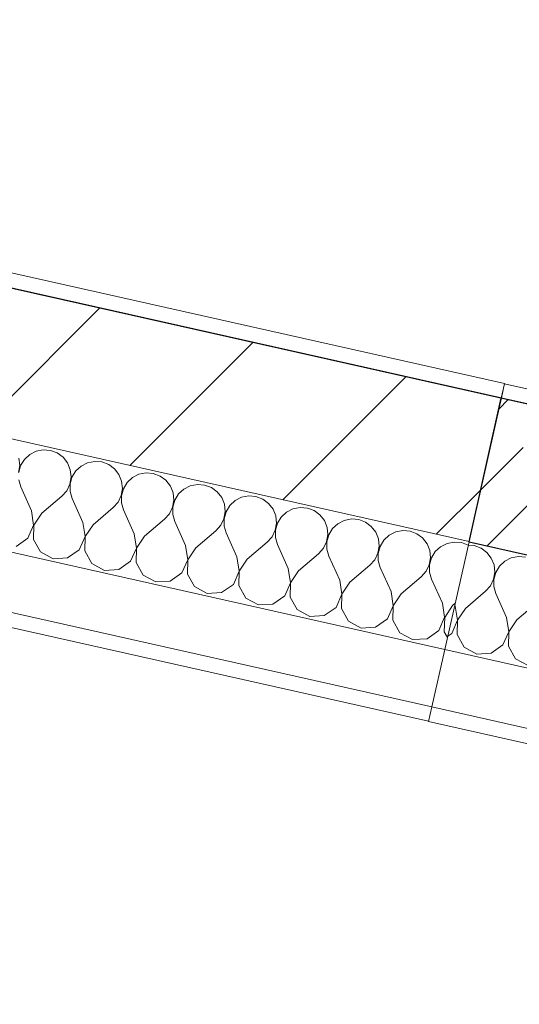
# Model space of a CAD drawing. Header units: millimetres. Extents: x -7218036 to -6881410, y 6117771 to 6219607.
# Tile 66 of 84: x -7147733 to -7147055, y 6127433 to 6128770. Entities that reach past the tile are written whole.
import ezdxf
from ezdxf.enums import TextEntityAlignment as Align

# ---------------------------------------------------------------- set-up
doc = ezdxf.new("R2010")
doc.units = ezdxf.units.MM
doc.header["$MEASUREMENT"] = 0
doc.linetypes.add('Штрихпунктирная', pattern=[670.277762, 352.777767, -176.388884, 0, -141.111112])
for name, color, linetype in [('S - МОП.АР', 7, 'Continuous'), ('АР-Стены_внешние_.АР', 7, 'Continuous'), ('АР-Чертеж-Оси_Осевые размеры.АР', 7, 'Continuous')]:
    doc.layers.add(name, color=color, linetype=linetype)
for name, color, linetype, lineweight in [('АР-Стены_внешние_.АР_Ном._пера__1', 7, 'Continuous', 0), ('АР-Чертеж-Оси_Осевые размеры.АР_Ном._пера__1', 7, 'Continuous', 0), ('АР-Чертеж-Оси_Осевые размеры.АР_Ном._пера__120', 7, 'Continuous', 0)]:
    doc.layers.add(name, color=color, linetype=linetype, lineweight=lineweight)
doc.styles.add('РЎР“Р•РќР•Р\xa0Р\x98Р\xa0_РЎРўР\x98Р›Р¬_3', font='GOTHIC.TTF')
doc.dimstyles.new('СГЕНЕРИР_СТИЛЬ__3', dxfattribs={"dimtxt": 400, "dimasz": 285, "dimexe": 0.18, "dimexo": 0.0625, "dimgap": 0, "dimtad": 1, "dimdec": 0, "dimzin": 0, "dimdsep": 46, "dimtxsty": 'РЎР“Р•РќР•Р\xa0Р\x98Р\xa0_РЎРўР\x98Р›Р¬_3', "dimblk": 'ARROWHEAD_6', "dimblk1": 'ARROWHEAD_6', "dimblk2": 'ARROWHEAD_6', "dimcen": 0.09, "dimse1": 1, "dimse2": 1, "dimclrd": 7, "dimclre": 7, "dimclrt": 7, "dimazin": 0, "dimtfac": 1, "dimtdec": 4, "dimtmove": 0, "dimatfit": 3, "dimfxl": 1, "dimtolj": 1, "dimtzin": 0, "dimarcsym": 0})
pattern_1 = [(45, (-6566190.34, 6563027.8), (-111.369318, 111.369318), [0, -105, 0, -157.5]), (110, (-6565840.34, 6563027.8), (148.001588, 53.868173), [0, -77, 0, -133])]

# ---------------------------------------------------------------- blocks, each defined once
blk = doc.blocks.new('*X19', base_point=(-6566190.3, 6562677.8))
at = {"layer": 'АР-Стены_внешние_.АР_Ном._пера__1', "color": 7, "linetype": 'Continuous', "lineweight": 0}
for p, q in [((-7147733.3, 6128164.5), (-7147734.3, 6128174.3)), ((-7147727, 6128172.6), (-7147732.1, 6128164.2)), ((-7147719.8, 6128179.3), (-7147727, 6128172.6)), ((-7147711, 6128183.8), (-7147719.8, 6128179.3)), ((-7147701.3, 6128185.7), (-7147711, 6128183.8)), ((-7147691.5, 6128184.9), (-7147701.3, 6128185.7)), ((-7147682.3, 6128181.4), (-7147691.5, 6128184.9)), ((-7147674.3, 6128175.6), (-7147682.3, 6128181.4)), ((-7147668.3, 6128167.8), (-7147674.3, 6128175.6)), ((-7147735, 6128154.8), (-7147733.3, 6128164.5)), ((-7147732.1, 6128164.2), (-7147734.7, 6128154.7)), ((-7147664.7, 6128158.6), (-7147668.3, 6128167.8)), ((-7147650.1, 6128163.7), (-7147657.3, 6128157)), ((-7147641.3, 6128168.1), (-7147650.1, 6128163.7)), ((-7147631.6, 6128170), (-7147641.3, 6128168.1)), ((-7147621.8, 6128169.2), (-7147631.6, 6128170)), ((-7147612.6, 6128165.8), (-7147621.8, 6128169.2)), ((-7147604.6, 6128159.9), (-7147612.6, 6128165.8)), ((-7147598.6, 6128152.1), (-7147604.6, 6128159.9)), ((-7147665.3, 6128139.1), (-7147663.6, 6128148.8)), ((-7147662.4, 6128148.5), (-7147665, 6128139.1)), ((-7147663.6, 6128148.8), (-7147664.7, 6128158.6)), ((-7147657.3, 6128157), (-7147662.4, 6128148.5)), ((-7147595, 6128143), (-7147598.6, 6128152.1)), ((-7147580.4, 6128148), (-7147587.6, 6128141.3)), ((-7147571.6, 6128152.5), (-7147580.4, 6128148)), ((-7147561.9, 6128154.4), (-7147571.6, 6128152.5)), ((-7147552.1, 6128153.6), (-7147561.9, 6128154.4)), ((-7147542.9, 6128150.1), (-7147552.1, 6128153.6)), ((-7147535, 6128144.3), (-7147542.9, 6128150.1)), ((-7147734.7, 6128144.9), (-7147731.9, 6128135.4)), ((-7147717.2, 6128102.8), (-7147731.9, 6128135.4)), ((-7147669.6, 6128130.2), (-7147665.3, 6128139.1)), ((-7147665, 6128139.1), (-7147665, 6128129.2)), ((-7147595.6, 6128123.5), (-7147593.9, 6128133.2)), ((-7147592.7, 6128132.9), (-7147595.3, 6128123.4)), ((-7147593.9, 6128133.2), (-7147595, 6128143)), ((-7147587.6, 6128141.3), (-7147592.7, 6128132.9)), ((-7147528.9, 6128136.5), (-7147535, 6128144.3)), ((-7147525.3, 6128127.3), (-7147528.9, 6128136.5)), ((-7147510.7, 6128132.4), (-7147517.9, 6128125.7)), ((-7147501.9, 6128136.8), (-7147510.7, 6128132.4)), ((-7147492.2, 6128138.7), (-7147501.9, 6128136.8)), ((-7147482.4, 6128137.9), (-7147492.2, 6128138.7)), ((-7147473.2, 6128134.5), (-7147482.4, 6128137.9)), ((-7147465.3, 6128128.6), (-7147473.2, 6128134.5)), ((-7147703.3, 6128099.7), (-7147676.1, 6128122.9)), ((-7147676.1, 6128122.9), (-7147669.6, 6128130.2)), ((-7147665, 6128129.2), (-7147662.2, 6128119.7)), ((-7147647.6, 6128087.2), (-7147662.2, 6128119.7)), ((-7147599.9, 6128114.6), (-7147595.6, 6128123.5)), ((-7147595.3, 6128123.4), (-7147595.3, 6128113.5)), ((-7147524.2, 6128117.5), (-7147525.3, 6128127.3)), ((-7147517.9, 6128125.7), (-7147523, 6128117.2)), ((-7147459.2, 6128120.8), (-7147465.3, 6128128.6)), ((-7147455.6, 6128111.7), (-7147459.2, 6128120.8)), ((-7147432.2, 6128121.2), (-7147441, 6128116.7)), ((-7147422.5, 6128123.1), (-7147432.2, 6128121.2)), ((-7147412.7, 6128122.3), (-7147422.5, 6128123.1)), ((-7147403.5, 6128118.8), (-7147412.7, 6128122.3)), ((-7147633.6, 6128084), (-7147606.4, 6128107.2)), ((-7147606.4, 6128107.2), (-7147599.9, 6128114.6)), ((-7147595.3, 6128113.5), (-7147592.5, 6128104.1)), ((-7147530.2, 6128098.9), (-7147525.9, 6128107.8)), ((-7147525.9, 6128107.8), (-7147524.2, 6128117.5)), ((-7147523, 6128117.2), (-7147525.6, 6128107.7)), ((-7147525.6, 6128107.7), (-7147525.6, 6128097.9)), ((-7147454.5, 6128101.9), (-7147455.6, 6128111.7)), ((-7147448.2, 6128110), (-7147453.3, 6128101.6)), ((-7147441, 6128116.7), (-7147448.2, 6128110)), ((-7147395.6, 6128112.9), (-7147403.5, 6128118.8)), ((-7147389.5, 6128105.2), (-7147395.6, 6128112.9)), ((-7147362.5, 6128105.5), (-7147371.3, 6128101.1)), ((-7147352.9, 6128107.4), (-7147362.5, 6128105.5)), ((-7147343, 6128106.6), (-7147352.9, 6128107.4)), ((-7147333.8, 6128103.1), (-7147343, 6128106.6)), ((-7147714.4, 6128083.5), (-7147717.2, 6128102.8)), ((-7147703.3, 6128099.7), (-7147714.1, 6128083.4)), ((-7147577.9, 6128071.5), (-7147592.5, 6128104.1)), ((-7147536.8, 6128091.6), (-7147530.2, 6128098.9)), ((-7147525.6, 6128097.9), (-7147522.8, 6128088.4)), ((-7147460.5, 6128083.3), (-7147456.2, 6128092.2)), ((-7147456.2, 6128092.2), (-7147454.5, 6128101.9)), ((-7147453.3, 6128101.6), (-7147456, 6128092.1)), ((-7147385.9, 6128096), (-7147389.5, 6128105.2)), ((-7147384.9, 6128086.2), (-7147385.9, 6128096)), ((-7147378.5, 6128094.4), (-7147383.6, 6128085.9)), ((-7147371.3, 6128101.1), (-7147378.5, 6128094.4)), ((-7147325.9, 6128097.3), (-7147333.8, 6128103.1)), ((-7147319.9, 6128089.5), (-7147325.9, 6128097.3)), ((-7147722.2, 6128065.6), (-7147714.4, 6128083.5)), ((-7147714.1, 6128083.4), (-7147714.8, 6128063.9)), ((-7147644.7, 6128067.9), (-7147647.6, 6128087.2)), ((-7147633.6, 6128084), (-7147644.4, 6128067.8)), ((-7147563.9, 6128068.4), (-7147536.8, 6128091.6)), ((-7147508.2, 6128055.9), (-7147522.8, 6128088.4)), ((-7147467.1, 6128075.9), (-7147460.5, 6128083.3)), ((-7147456, 6128092.1), (-7147455.9, 6128082.2)), ((-7147455.9, 6128082.2), (-7147453.1, 6128072.8)), ((-7147386.5, 6128076.5), (-7147384.9, 6128086.2)), ((-7147383.6, 6128085.9), (-7147386.3, 6128076.4)), ((-7147316.2, 6128080.4), (-7147319.9, 6128089.5)), ((-7147315.2, 6128070.6), (-7147316.2, 6128080.4)), ((-7147301.6, 6128085.4), (-7147308.8, 6128078.7)), ((-7147292.8, 6128089.9), (-7147301.6, 6128085.4)), ((-7147283.2, 6128091.8), (-7147292.8, 6128089.9)), ((-7147273.3, 6128091), (-7147283.2, 6128091.8)), ((-7147264.1, 6128087.5), (-7147273.3, 6128091)), ((-7147256.2, 6128081.6), (-7147264.1, 6128087.5)), ((-7147250.2, 6128073.8), (-7147256.2, 6128081.6)), ((-7147738.2, 6128054.4), (-7147722.2, 6128065.6)), ((-7147652.5, 6128049.9), (-7147644.7, 6128067.9)), ((-7147644.4, 6128067.8), (-7147645.1, 6128048.3)), ((-7147575, 6128052.2), (-7147577.9, 6128071.5)), ((-7147563.9, 6128068.4), (-7147574.7, 6128052.1)), ((-7147494.2, 6128052.7), (-7147467.1, 6128075.9)), ((-7147438.5, 6128040.2), (-7147453.1, 6128072.8)), ((-7147397.4, 6128060.3), (-7147390.8, 6128067.6)), ((-7147390.8, 6128067.6), (-7147386.5, 6128076.5)), ((-7147386.3, 6128076.4), (-7147386.2, 6128066.6)), ((-7147386.2, 6128066.6), (-7147383.4, 6128057.1)), ((-7147316.9, 6128060.8), (-7147315.2, 6128070.6)), ((-7147314, 6128070.3), (-7147316.6, 6128060.8)), ((-7147308.8, 6128078.7), (-7147314, 6128070.3)), ((-7147246.5, 6128064.7), (-7147250.2, 6128073.8)), ((-7147231.9, 6128069.7), (-7147239.1, 6128063)), ((-7147223.1, 6128074.2), (-7147231.9, 6128069.7)), ((-7147213.5, 6128076.1), (-7147223.1, 6128074.2)), ((-7147203.6, 6128075.3), (-7147213.5, 6128076.1)), ((-7147194.4, 6128071.8), (-7147203.6, 6128075.3)), ((-7147186.5, 6128066), (-7147194.4, 6128071.8)), ((-7147180.5, 6128058.2), (-7147186.5, 6128066)), ((-7147714.8, 6128063.9), (-7147705.1, 6128047)), ((-7147582.8, 6128034.3), (-7147575, 6128052.2)), ((-7147574.7, 6128052.1), (-7147575.4, 6128032.6)), ((-7147505.3, 6128036.5), (-7147508.2, 6128055.9)), ((-7147494.2, 6128052.7), (-7147505.1, 6128036.5)), ((-7147424.5, 6128037.1), (-7147397.4, 6128060.3)), ((-7147368.8, 6128024.5), (-7147383.4, 6128057.1)), ((-7147321.1, 6128052), (-7147316.9, 6128060.8)), ((-7147316.6, 6128060.8), (-7147316.5, 6128050.9)), ((-7147247.2, 6128045.2), (-7147245.5, 6128054.9)), ((-7147244.3, 6128054.6), (-7147246.9, 6128045.1)), ((-7147245.5, 6128054.9), (-7147246.5, 6128064.7)), ((-7147239.1, 6128063), (-7147244.3, 6128054.6)), ((-7147176.8, 6128049), (-7147180.5, 6128058.2)), ((-7147162.2, 6128054.1), (-7147169.4, 6128047.4)), ((-7147153.4, 6128058.6), (-7147162.2, 6128054.1)), ((-7147143.8, 6128060.5), (-7147153.4, 6128058.6)), ((-7147134, 6128059.7), (-7147143.8, 6128060.5)), ((-7147124.7, 6128056.2), (-7147134, 6128059.7)), ((-7147124.7, 6128056.1), (-7147124.7, 6128056.2)), ((-7147705.1, 6128047), (-7147688, 6128037.7)), ((-7147688, 6128037.7), (-7147668.5, 6128038.8)), ((-7147668.5, 6128038.8), (-7147652.5, 6128049.9)), ((-7147645.1, 6128048.3), (-7147635.4, 6128031.3)), ((-7147435.6, 6128020.9), (-7147438.5, 6128040.2)), ((-7147354.8, 6128021.4), (-7147327.7, 6128044.6)), ((-7147327.7, 6128044.6), (-7147321.1, 6128052)), ((-7147316.5, 6128050.9), (-7147313.7, 6128041.5)), ((-7147299.1, 6128008.9), (-7147313.7, 6128041.5)), ((-7147251.4, 6128036.3), (-7147247.2, 6128045.2)), ((-7147246.9, 6128045.1), (-7147246.8, 6128035.3)), ((-7147177.5, 6128029.5), (-7147175.8, 6128039.2)), ((-7147174.6, 6128039), (-7147177.2, 6128029.5)), ((-7147175.8, 6128039.2), (-7147176.8, 6128049)), ((-7147169.4, 6128047.4), (-7147174.6, 6128039)), ((-7147635.4, 6128031.3), (-7147618.3, 6128022)), ((-7147598.8, 6128023.1), (-7147582.8, 6128034.3)), ((-7147575.4, 6128032.6), (-7147565.7, 6128015.7)), ((-7147513.1, 6128018.6), (-7147505.3, 6128036.5)), ((-7147505.1, 6128036.5), (-7147505.7, 6128017)), ((-7147424.5, 6128037.1), (-7147435.4, 6128020.8)), ((-7147285.2, 6128005.8), (-7147258, 6128028.9)), ((-7147258, 6128028.9), (-7147251.4, 6128036.3)), ((-7147246.8, 6128035.3), (-7147244, 6128025.8)), ((-7147229.4, 6127993.2), (-7147244, 6128025.8)), ((-7147181.8, 6128020.7), (-7147177.5, 6128029.5)), ((-7147177.2, 6128029.5), (-7147177.1, 6128019.6)), ((-7147618.3, 6128022), (-7147598.8, 6128023.1)), ((-7147565.7, 6128015.7), (-7147548.6, 6128006.4)), ((-7147529.1, 6128007.5), (-7147513.1, 6128018.6)), ((-7147505.7, 6128017), (-7147496, 6128000)), ((-7147443.4, 6128003), (-7147435.6, 6128020.9)), ((-7147435.4, 6128020.8), (-7147436, 6128001.3)), ((-7147365.9, 6128005.2), (-7147368.8, 6128024.5)), ((-7147354.8, 6128021.4), (-7147365.7, 6128005.2)), ((-7147215.5, 6127990.1), (-7147188.3, 6128013.3)), ((-7147188.3, 6128013.3), (-7147181.8, 6128020.7)), ((-7147177.1, 6128019.6), (-7147174.4, 6128010.2)), ((-7147548.6, 6128006.4), (-7147529.1, 6128007.5)), ((-7147496, 6128000), (-7147478.9, 6127990.7)), ((-7147459.4, 6127991.8), (-7147443.4, 6128003)), ((-7147436, 6128001.3), (-7147426.3, 6127984.4)), ((-7147373.7, 6127987.3), (-7147365.9, 6128005.2)), ((-7147365.7, 6128005.2), (-7147366.3, 6127985.7)), ((-7147296.3, 6127989.6), (-7147299.1, 6128008.9)), ((-7147285.2, 6128005.8), (-7147296, 6127989.5)), ((-7147159.7, 6127977.6), (-7147174.4, 6128010.2)), ((-7147478.9, 6127990.7), (-7147459.4, 6127991.8)), ((-7147389.7, 6127976.1), (-7147373.7, 6127987.3)), ((-7147366.3, 6127985.7), (-7147356.6, 6127968.7)), ((-7147304, 6127971.7), (-7147296.3, 6127989.6)), ((-7147296, 6127989.5), (-7147296.6, 6127970)), ((-7147226.6, 6127973.9), (-7147229.4, 6127993.2)), ((-7147215.5, 6127990.1), (-7147226.3, 6127973.9)), ((-7147426.3, 6127984.4), (-7147409.2, 6127975.1)), ((-7147409.2, 6127975.1), (-7147389.7, 6127976.1)), ((-7147234.3, 6127956), (-7147226.6, 6127973.9)), ((-7147226.3, 6127973.9), (-7147226.9, 6127954.4)), ((-7147156.9, 6127958.3), (-7147159.7, 6127977.6)), ((-7147145.8, 6127974.5), (-7147156.6, 6127958.2)), ((-7147145.8, 6127974.5), (-7147142.4, 6127977.4)), ((-7147356.6, 6127968.7), (-7147339.5, 6127959.4)), ((-7147339.5, 6127959.4), (-7147320, 6127960.5)), ((-7147320, 6127960.5), (-7147304, 6127971.7)), ((-7147296.6, 6127970), (-7147287, 6127953.1)), ((-7147287, 6127953.1), (-7147269.8, 6127943.7)), ((-7147250.3, 6127944.8), (-7147234.3, 6127956)), ((-7147226.9, 6127954.4), (-7147217.3, 6127937.4)), ((-7147164.6, 6127940.4), (-7147156.9, 6127958.3)), ((-7147156.6, 6127958.2), (-7147157.3, 6127938.7)), ((-7147269.8, 6127943.7), (-7147250.3, 6127944.8)), ((-7147217.3, 6127937.4), (-7147200.1, 6127928.1)), ((-7147180.6, 6127929.2), (-7147164.6, 6127940.4)), ((-7147157.3, 6127938.7), (-7147152.8, 6127930.9)), ((-7147200.1, 6127928.1), (-7147180.6, 6127929.2))]:
    blk.add_line(p, q, dxfattribs=at)
blk = doc.blocks.new('Стена_4_1', base_point=(-7149188.7, 6128729.8))
at = {"layer": 'АР-Стены_внешние_.АР', "linetype": 'Continuous', "lineweight": 0, "true_color": 0x000000}
h = blk.add_hatch(dxfattribs=at)
h.set_pattern_fill('ШТУКАТУРКА__ГИПС_01_0001', color=18, style=0, pattern_type=2)
h.set_pattern_definition(pattern_1)
h.paths.add_polyline_path([(-7147075.4, 6128275.6), (-7149184.3, 6128749.3), (-7149188.7, 6128729.8), (-7147079.7, 6128256.1)])
h = blk.add_hatch(dxfattribs=at)
h.set_pattern_fill('БЛОКИ_БЕТОННЫЕ_ЭФФЕКТИВН_70', color=18, style=0, pattern_type=2)
h.set_pattern_definition([(45, (-6566190.34, 6562677.8), (-127.27922, 127.27922), [])])
h.paths.add_polyline_path([(-7149232.5, 6128534.7), (-7147123.6, 6128061), (-7147079.7, 6128256.1), (-7149188.7, 6128729.8)])
at = {"layer": 'АР-Стены_внешние_.АР_Ном._пера__1', "color": 7, "linetype": 'Continuous', "lineweight": 15}
for p, q in [((-7147079.7, 6128256.1), (-7149188.7, 6128729.8)), ((-7149232.5, 6128534.7), (-7147123.6, 6128061))]:
    blk.add_line(p, q, dxfattribs=at)
at = {"layer": 'АР-Стены_внешние_.АР_Ном._пера__1', "color": 7, "linetype": 'Continuous', "lineweight": 0}
for p, q in [((-7149265.4, 6128388.3), (-7147156.4, 6127914.6)), ((-7149283, 6128310.3), (-7147174, 6127836.6))]:
    blk.add_line(p, q, dxfattribs=at)
at = {"layer": 'АР-Стены_внешние_.АР_Ном._пера__1', "color": 7, "linetype": 'Continuous', "lineweight": 0, "flags": 128}
for points in [[(-7147075.4, 6128275.6), (-7149184.3, 6128749.3)], [(-7149287.3, 6128290.8), (-7147178.4, 6127817.1)], [(-7147079.7, 6128256.1), (-7147075.4, 6128275.6)]]:
    blk.add_lwpolyline(points, dxfattribs=at)
at = {"layer": 'АР-Стены_внешние_.АР_Ном._пера__1', "color": 7, "linetype": 'Continuous', "lineweight": 15, "flags": 128}
blk.add_lwpolyline([(-7147123.6, 6128061), (-7147079.7, 6128256.1)], dxfattribs=at)
at = {"layer": 'АР-Стены_внешние_.АР', "color": 7, "lineweight": 0}
blk.add_blockref('*X19', (-6566190.3, 6562677.8), dxfattribs=at)
blk = doc.blocks.new('*X38', base_point=(-6566190.3, 6562677.8))
at = {"layer": 'АР-Стены_внешние_.АР_Ном._пера__1', "color": 7, "linetype": 'Continuous', "lineweight": 0}
for p, q in [((-7147116.5, 6128055.6), (-7147124.6, 6128056.3)), ((-7147107.3, 6128052.2), (-7147116.5, 6128055.6)), ((-7147099.3, 6128046.3), (-7147107.3, 6128052.2)), ((-7147093.3, 6128038.5), (-7147099.3, 6128046.3)), ((-7147066.3, 6128038.9), (-7147075.1, 6128034.4)), ((-7147056.6, 6128040.8), (-7147066.3, 6128038.9)), ((-7147046.8, 6128040), (-7147056.6, 6128040.8)), ((-7147089.6, 6128029.4), (-7147093.3, 6128038.5)), ((-7147088.6, 6128019.6), (-7147089.6, 6128029.4)), ((-7147082.3, 6128027.7), (-7147087.4, 6128019.3)), ((-7147075.1, 6128034.4), (-7147082.3, 6128027.7)), ((-7147090.3, 6128009.9), (-7147088.6, 6128019.6)), ((-7147087.4, 6128019.3), (-7147090, 6128009.8)), ((-7147101.1, 6127993.6), (-7147094.6, 6128001)), ((-7147094.6, 6128001), (-7147090.3, 6128009.9)), ((-7147090, 6128009.8), (-7147090, 6127999.9)), ((-7147090, 6127999.9), (-7147087.2, 6127990.5)), ((-7147128.3, 6127970.4), (-7147101.1, 6127993.6)), ((-7147072.5, 6127957.9), (-7147087.2, 6127990.5)), ((-7147142.2, 6127973.6), (-7147142.9, 6127975)), ((-7147139.4, 6127954.2), (-7147142.2, 6127973.6)), ((-7147058.6, 6127954.8), (-7147031.4, 6127978)), ((-7147128.3, 6127970.4), (-7147139.1, 6127954.2)), ((-7147147.1, 6127936.3), (-7147139.4, 6127954.2)), ((-7147139.1, 6127954.2), (-7147139.8, 6127934.7)), ((-7147069.7, 6127938.6), (-7147072.5, 6127957.9)), ((-7147058.6, 6127954.8), (-7147069.4, 6127938.5)), ((-7147152.4, 6127932.7), (-7147147.1, 6127936.3)), ((-7147139.8, 6127934.7), (-7147130.1, 6127917.7)), ((-7147077.5, 6127920.7), (-7147069.7, 6127938.6)), ((-7147069.4, 6127938.5), (-7147070.1, 6127919)), ((-7147093.5, 6127909.5), (-7147077.5, 6127920.7)), ((-7147070.1, 6127919), (-7147060.4, 6127902.1)), ((-7147130.1, 6127917.7), (-7147112.9, 6127908.4)), ((-7147112.9, 6127908.4), (-7147093.5, 6127909.5)), ((-7147060.4, 6127902.1), (-7147043.3, 6127892.8))]:
    blk.add_line(p, q, dxfattribs=at)
blk = doc.blocks.new('Стена_8_1', base_point=(-7146104.1, 6128036.9))
at = {"layer": 'АР-Стены_внешние_.АР', "linetype": 'Continuous', "lineweight": 0, "true_color": 0x000000}
h = blk.add_hatch(dxfattribs=at)
h.set_pattern_fill('ШТУКАТУРКА__ГИПС_01_0001', color=18, style=0, pattern_type=2)
h.set_pattern_definition(pattern_1)
h.paths.add_polyline_path([(-7146294.8, 6128100.2), (-7147075.4, 6128275.5), (-7147079.8, 6128256), (-7146299.2, 6128080.7)])
h = blk.add_hatch(dxfattribs=at)
h.set_pattern_fill('ЖЕЛЕЗОБЕТОН__PROJECT__0001', color=18, style=0, pattern_type=2)
h.set_pattern_definition([(45, (-6566190.34, 6562677.8), (-84.852814, 84.852814), []), (45, (-6566232.77, 6562720.22), (-84.852814, 84.852814), [90, -30, 0, -30])])
h.paths.add_polyline_path([(-7146299.2, 6128080.7), (-7147079.8, 6128256), (-7147123.6, 6128060.9), (-7146343, 6127885.6)])
at = {"layer": 'АР-Стены_внешние_.АР_Ном._пера__1', "color": 7, "linetype": 'Continuous', "lineweight": 30}
for p, q in [((-7146299.2, 6128080.7), (-7147079.8, 6128256)), ((-7147123.6, 6128060.9), (-7146343, 6127885.6))]:
    blk.add_line(p, q, dxfattribs=at)
at = {"layer": 'АР-Стены_внешние_.АР_Ном._пера__1', "color": 7, "linetype": 'Continuous', "lineweight": 0}
for p, q in [((-7147156.5, 6127914.5), (-7146068.7, 6127670.2)), ((-7147174, 6127836.5), (-7146019.8, 6127577.3))]:
    blk.add_line(p, q, dxfattribs=at)
at = {"layer": 'АР-Стены_внешние_.АР_Ном._пера__1', "color": 7, "linetype": 'Continuous', "lineweight": 0, "flags": 128}
for points in [[(-7147079.8, 6128256), (-7147075.4, 6128275.5)], [(-7146294.8, 6128100.2), (-7147075.4, 6128275.5)], [(-7147156.5, 6127914.5), (-7147123.6, 6128060.9)], [(-7147174, 6127836.5), (-7147156.5, 6127914.5)], [(-7147178.4, 6127817), (-7147174, 6127836.5)], [(-7147178.4, 6127817), (-7146007.5, 6127554)]]:
    blk.add_lwpolyline(points, dxfattribs=at)
at = {"layer": 'АР-Стены_внешние_.АР_Ном._пера__1', "color": 7, "linetype": 'Continuous', "lineweight": 30, "flags": 128}
blk.add_lwpolyline([(-7147123.6, 6128060.9), (-7147079.8, 6128256)], dxfattribs=at)
at = {"layer": 'АР-Стены_внешние_.АР', "color": 7, "lineweight": 0}
blk.add_blockref('*X38', (-6566190.3, 6562677.8), dxfattribs=at)
blk = doc.blocks.new('*D200', base_point=(-6566190.3, 6562677.8))
at = {"layer": 'АР-Чертеж-Оси_Осевые размеры.АР_Ном._пера__1', "color": 7, "linetype": 'Continuous', "lineweight": 0, "transparency": 16777216}
for p, q in [((-7165627.6, 6125668.8), (-7187258.8, 6130527)), ((-7165566, 6125943.2), (-7165689.2, 6125394.4)), ((-7165806.8, 6125555.3), (-7165448.4, 6125782.3)), ((-7142835.4, 6120549.8), (-7165627.6, 6125668.8)), ((-7142773.7, 6120824.2), (-7142897, 6120275.4)), ((-7143014.6, 6120436.3), (-7142656.1, 6120663.3)), ((-7142615.8, 6120500.5), (-7142835.4, 6120549.8))]:
    blk.add_line(p, q, dxfattribs=at)
at = {"layer": 'АР-Чертеж-Оси_Осевые размеры.АР_Ном._пера__1', "color": 7, "lineweight": 0, "transparency": 16777216, "insert": (-7155054.4, 6123376.1), "char_height": 400, "attachment_point": 7, "rotation": 347.3418, "style": 'РЎР“Р•РќР•Р\xa0Р\x98Р\xa0_РЎРўР\x98Р›Р¬_3'}
blk.add_mtext('\\A1;{\\pql;\\fCentury Gothic|b0|i0|c204|p0;\\W1.000000;23\xa0360}', dxfattribs=at)
blk = doc.blocks.new('ARROWHEAD_6')
at = {"color": 0, "linetype": 'Continuous', "lineweight": 0}
for p, q in [((-0.5, -0.5), (0.5, 0.5)), ((0, 0), (-1, 0))]:
    blk.add_line(p, q, dxfattribs=at)
blk = doc.blocks.new('Стандартный Маркер Сетки[51]_1', base_point=(-7217047.9, 6143970.3))
at = {"layer": 'АР-Чертеж-Оси_Осевые размеры.АР_Ном._пера__120', "color": 7, "linetype": 'Штрихпунктирная', "lineweight": 0}
blk.add_line((-7216072.2, 6143751.1), (-7137131, 6126021.4), dxfattribs=at)
at = {"layer": 'АР-Чертеж-Оси_Осевые размеры.АР_Ном._пера__120', "color": 7, "lineweight": 0, "style": 'РЎР“Р•РќР•Р\xa0Р\x98Р\xa0_РЎРўР\x98Р›Р¬_3'}
for tag, p in [('AC_MarkerText_1_0', (-7217465.8, 6144260.9)), ('AC_MarkerText_1_1', (-7135597.5, 6125873.7))]:
    blk.add_attdef(tag, text='', height=350, rotation=347.3417, dxfattribs=at).set_placement(p, align=Align.TOP_CENTER)
blk = doc.blocks.new('Стандартный Маркер Сетки[61]_1', base_point=(-7217047.9, 6143970.3))
at = {"layer": 'АР-Чертеж-Оси_Осевые размеры.АР_Ном._пера__120', "color": 7, "linetype": 'Штрихпунктирная', "lineweight": 0}
blk.add_line((-7216072.2, 6143751.1), (-7137131, 6126021.4), dxfattribs=at)
at = {"layer": 'АР-Чертеж-Оси_Осевые размеры.АР_Ном._пера__120', "color": 7, "lineweight": 0, "style": 'РЎР“Р•РќР•Р\xa0Р\x98Р\xa0_РЎРўР\x98Р›Р¬_3'}
for tag, p in [('AC_MarkerText_1_0', (-7217465.8, 6144260.9)), ('AC_MarkerText_1_1', (-7135597.5, 6125873.7))]:
    blk.add_attdef(tag, text='', height=350, rotation=347.3417, dxfattribs=at).set_placement(p, align=Align.TOP_CENTER)
blk = doc.blocks.new('Стандартный Маркер Сетки[64]_1', base_point=(-7217047.9, 6143970.3))
at = {"layer": 'АР-Чертеж-Оси_Осевые размеры.АР_Ном._пера__120', "color": 7, "linetype": 'Штрихпунктирная', "lineweight": 0}
blk.add_line((-7216072.2, 6143751.1), (-7137131, 6126021.4), dxfattribs=at)
at = {"layer": 'АР-Чертеж-Оси_Осевые размеры.АР_Ном._пера__120', "color": 7, "lineweight": 0, "style": 'РЎР“Р•РќР•Р\xa0Р\x98Р\xa0_РЎРўР\x98Р›Р¬_3'}
for tag, p in [('AC_MarkerText_1_0', (-7217465.8, 6144260.9)), ('AC_MarkerText_1_1', (-7135597.5, 6125873.7))]:
    blk.add_attdef(tag, text='', height=350, rotation=347.3417, dxfattribs=at).set_placement(p, align=Align.TOP_CENTER)
blk = doc.blocks.new('Стандартный Маркер Сетки[68]_1', base_point=(-7217047.9, 6143970.3))
at = {"layer": 'АР-Чертеж-Оси_Осевые размеры.АР_Ном._пера__120', "color": 7, "linetype": 'Штрихпунктирная', "lineweight": 0}
blk.add_line((-7216072.2, 6143751.1), (-7137131, 6126021.4), dxfattribs=at)
at = {"layer": 'АР-Чертеж-Оси_Осевые размеры.АР_Ном._пера__120', "color": 7, "lineweight": 0, "style": 'РЎР“Р•РќР•Р\xa0Р\x98Р\xa0_РЎРўР\x98Р›Р¬_3'}
for tag, p in [('AC_MarkerText_1_0', (-7217465.8, 6144260.9)), ('AC_MarkerText_1_1', (-7135597.5, 6125873.7))]:
    blk.add_attdef(tag, text='', height=350, rotation=347.3417, dxfattribs=at).set_placement(p, align=Align.TOP_CENTER)

msp = doc.modelspace()

# ---------------------------------------------------------------- linework, layer by layer
at = {"layer": 'S - МОП.АР', "color": 254, "linetype": 'Continuous', "lineweight": 0, "true_color": 0xd1c7d6, "flags": 128}
msp.add_lwpolyline([(-7149972.7, 6128905.6), (-7146298.3, 6128080.3), (-7146299.1, 6128080.9), (-7146211.8, 6128469.4), (-7146210.9, 6128469.2), (-7145821.6, 6128381.8), (-7145909, 6127992.9), (-7143693.3, 6127495.2), (-7143602.1, 6127885), (-7142876.1, 6127715.2), (-7141803.1, 6132492.9), (-7143686.3, 6132915.8), (-7145257, 6133268.6), (-7146837.8, 6133623.6), (-7146750.1, 6134013.9), (-7144974.2, 6133615), (-7145018, 6133419.9), (-7144656.7, 6133338.8), (-7144230.6, 6135236.1), (-7150982.8, 6136752.6)], dxfattribs=at)

# ---------------------------------------------------------------- block references
at = {"layer": 'АР-Стены_внешние_.АР', "color": 7, "lineweight": 0}
for name, p in [('Стена_4_1', (-7149188.7, 6128729.8)), ('Стена_8_1', (-7146104.1, 6128036.9))]:
    msp.add_blockref(name, p, dxfattribs=at)
at = {"layer": 'АР-Чертеж-Оси_Осевые размеры.АР', "color": 8, "linetype": 'Continuous', "lineweight": 15}
for name in ['Стандартный Маркер Сетки[51]_1', 'Стандартный Маркер Сетки[61]_1', 'Стандартный Маркер Сетки[64]_1', 'Стандартный Маркер Сетки[68]_1']:
    msp.add_blockref(name, (-7217047.9, 6143970.3), dxfattribs=at)

# ---------------------------------------------------------------- dimensions: what is measured, and where the dimension line sits
at = {"layer": 'АР-Чертеж-Оси_Осевые размеры.АР', "color": 7, "linetype": 'Continuous', "lineweight": 0}
dim = msp.add_linear_dim(base=(-7165627.6, 6125668.8), p1=(-7142885.6, 6120326.2), p2=(-7165787.4, 6124957.3), angle=167.3418, dimstyle='СГЕНЕРИР_СТИЛЬ__3', dxfattribs=at)
dim.commit()
dim.dimension.update_dxf_attribs({"geometry": '*D200', "text_midpoint": (-7154192.6, 6123387.5), "dimtype": 160, "text_rotation": 347.3418})

doc.saveas('drawing.dxf')
